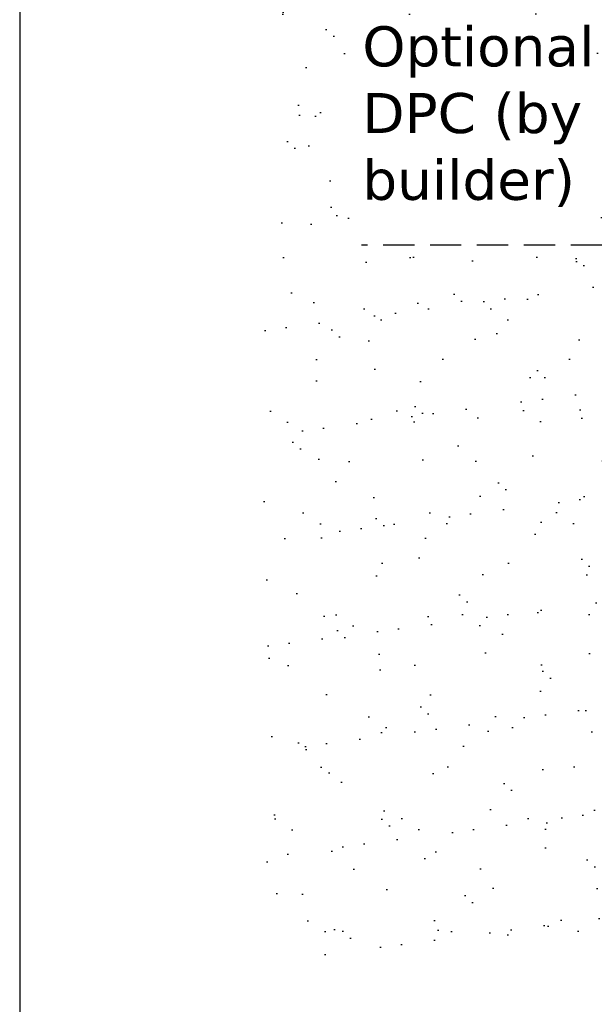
# Model space of a CAD drawing. Header units: millimetres. Extents: x 186 to 3172, y 505 to 3362.
# Tile 3 of 15: x 2752 to 2824, y 3011 to 3134. Entities that reach past the tile are written whole.
import ezdxf

# ---------------------------------------------------------------- set-up
doc = ezdxf.new("R2010")
doc.units = ezdxf.units.MM
doc.linetypes.add('DASHED', pattern=[5.861842, 3.907895, -1.953947])
doc.layers.add('1', color=7, linetype='Continuous')
doc.layers.add('BORDER', color=7, linetype='Continuous', plot=False)
doc.styles.get("Standard").update_dxf_attribs({"font": 'verdana.ttf'})

msp = doc.modelspace()

# ---------------------------------------------------------------- hatches: boundary and pattern name
h = msp.add_hatch()
h.set_pattern_fill('AR-SAND', color=256, scale=0.2, style=0)
h.set_pattern_definition([(37.5, (254.395, 0), (-0.320006, 9.788265), [0, -7.7216, 0, -8.636, 0, -8.255]), (7.5, (254.395, 0), (8.990466, 14.3365), [0, -4.1656, 0, -6.9596, 0, -2.667]), (327.5, (248.147, 0), (15.819847, 0.028744), [0, -2.54, 0, -9.144, 0, -11.938]), (317.5, (248.147, 0), (15.27113, 4.458586), [0, -1.27, 0, -5.9944, 0, -6.858])])
h.paths.add_polyline_path([(2826.982, 3188.039), (2795.281, 3188.039), (2795.281, 3230.101), (2826.982, 3230.101)])
h.paths.add_polyline_path([(2829.648, 3246.428), (2782.171, 3246.428), (2782.171, 3016.725), (2829.648, 3016.752)])
h.paths.add_polyline_path([(2793.36, 3107.941), (2793.36, 3134.166), (2823.684, 3134.166), (2823.684, 3107.941)])

# ---------------------------------------------------------------- linework, layer by layer
at = {"layer": '1', "color": 0, "linetype": 'DASHED'}
msp.add_line((2848.012, 3105.594), (2794.516, 3105.594), dxfattribs=at)
at = {"layer": 'BORDER'}
msp.add_line((2751.781, 3361.876), (2751.781, 2767.876), dxfattribs=at)

# ---------------------------------------------------------------- texts
at = {"insert": (2794.61, 3132.916), "char_height": 5, "width": 52.276, "attachment_point": 1}
msp.add_mtext('Optional\\PDPC (by\\Pbuilder)', dxfattribs=at)

doc.saveas('drawing.dxf')
